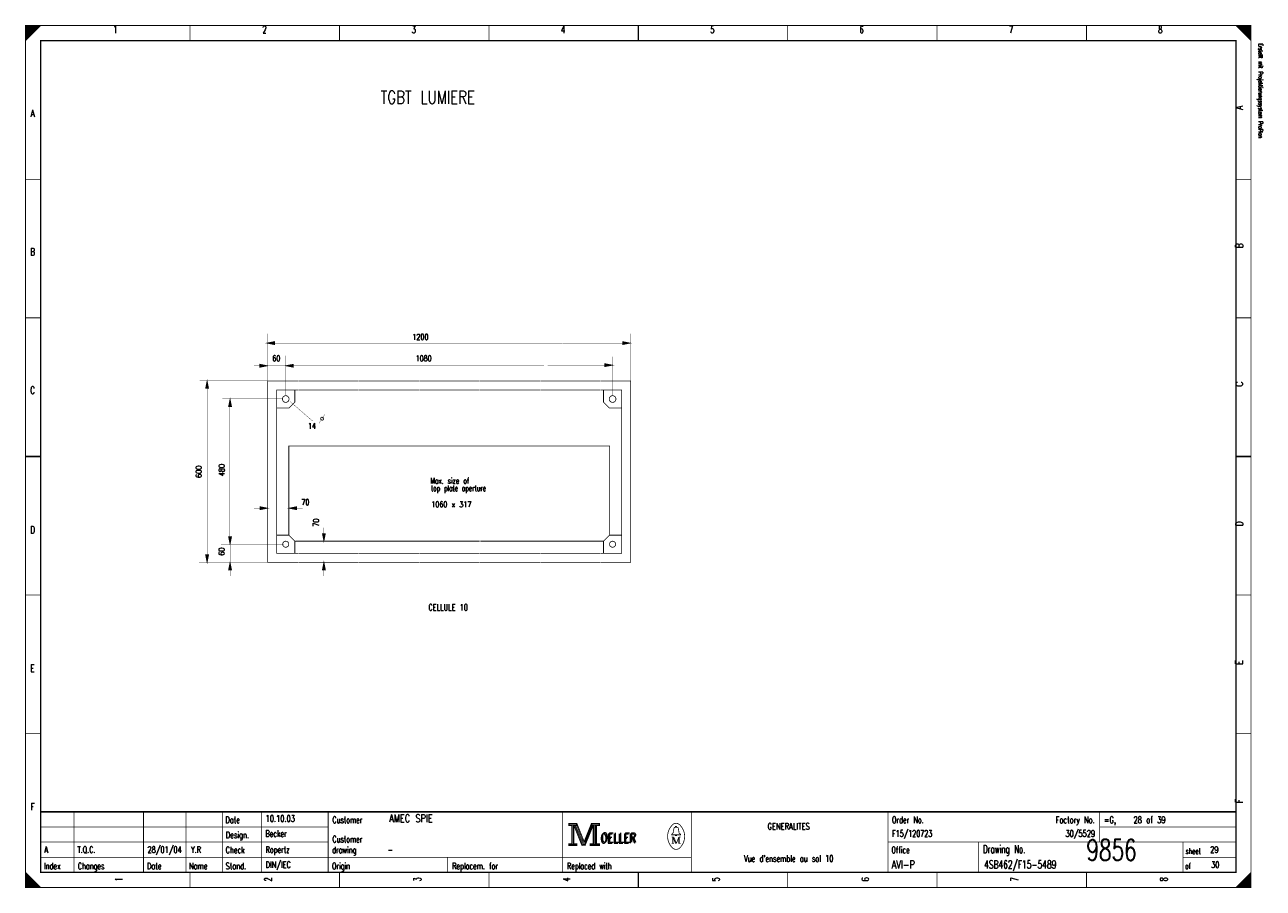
# Model space of a CAD drawing. Extents: x 0 to 409, y 0 to 285.
import ezdxf
from ezdxf.enums import TextEntityAlignment as Align

# ---------------------------------------------------------------- set-up
doc = ezdxf.new("R2010")
doc.units = 0
doc.header["$MEASUREMENT"] = 0
doc.linetypes.add('GESTRICHELT', pattern=[3.75, 3, -0.75])
doc.layers.get('0').update_dxf_attribs({"color": 9, "linetype": 'CONTINUOUS'})
doc.styles.get("Standard").update_dxf_attribs({"font": 'TXT', "bigfont": 'TXT'})

msp = doc.modelspace()

# ---------------------------------------------------------------- linework, layer by layer
at = {"color": 0, "const_width": 0.25, "flags": 128}
for points in [[(0, 142.5), (0, 285), (405, 285), (405, 0), (0, 0), (0, 142.5)], [(0, 285), (5, 285), (0, 280), (0, 285)], [(0.25, 285), (0.25, 280.25), (0.5, 280.5), (0.5, 285), (0.75, 285), (0.75, 280.75), (1, 281), (1, 285), (1.25, 285), (1.25, 281.25), (1.5, 281.5), (1.5, 285), (1.75, 285), (1.75, 281.75), (2, 282)], [(2, 282), (2, 285), (2.25, 285), (2.25, 282.25), (2.5, 282.5), (2.5, 285), (2.75, 285), (2.75, 282.75), (3, 283), (3, 285), (3.25, 285), (3.25, 283.25), (3.5, 283.5), (3.5, 285), (3.75, 285)], [(3.75, 285), (3.75, 283.75), (4, 284), (4, 285), (4.25, 285), (4.25, 284.25), (4.5, 284.5), (4.5, 285), (4.75, 285), (4.75, 284.75)], [(400, 285), (405, 280), (404.75, 280.25), (404.75, 285), (404.5, 285), (404.5, 280.5), (404.25, 280.75), (404.25, 285), (404, 285), (404, 281), (403.75, 281.25), (403.75, 285), (403.5, 285), (403.5, 281.5), (403.25, 281.75)], [(401.5, 283.5), (401.5, 285), (401.25, 285), (401.25, 283.75), (401, 284), (401, 285), (400.75, 285), (400.75, 284.25), (400.5, 284.5), (400.5, 285), (400.25, 285), (400.25, 284.75)], [(403.25, 281.75), (403.25, 285), (403, 285), (403, 282), (402.75, 282.25), (402.75, 285), (402.5, 285), (402.5, 282.5), (402.25, 282.75), (402.25, 285), (402, 285), (402, 283), (401.75, 283.25), (401.75, 285), (401.5, 285)], [(79.8, 180), (82.3, 180.5), (82.3, 179.5), (79.8, 180)], [(199.8, 180), (197.3, 180.5), (197.3, 179.5), (199.8, 180)], [(79.9, 172.5), (77.4, 173), (77.4, 172), (79.9, 172.5)], [(86, 172.5), (88.5, 173), (88.5, 172), (86, 172.5)], [(193.9, 172.7), (191.4, 173.2), (191.4, 172.2), (193.9, 172.7)], [(60, 167.5), (59.5, 165), (60.5, 165), (60, 167.5)], [(80, 157.6), (80, 167.5), (90, 167.5)], [(90, 164.5), (83, 164.5), (83, 157.6)], [(89, 164.5), (89, 160.5), (87, 158.5), (83, 158.5)], [(190.1, 167.5), (200, 167.5), (200, 157.6)], [(197, 157.6), (197, 164.5), (190.1, 164.5)], [(191, 164.5), (191, 160.5), (193, 158.5), (197, 158.5)], [(67.6, 161.5), (67.1, 159), (68.1, 159), (67.6, 161.5)], [(80, 125.4), (77.5, 125.9), (77.5, 124.9), (80, 125.4)], [(87.1, 125.4), (89.6, 125.9), (89.6, 124.9), (87.1, 125.4)], [(67.6, 113.5), (67.1, 116), (68.1, 116), (67.6, 113.5)], [(80, 117.5), (80, 107.5), (90, 107.5)], [(83, 117.5), (83, 110.5), (90, 110.5)], [(89, 110.5), (89, 114.5), (87, 116.5), (83, 116.5)], [(98.6, 114.5), (98.1, 117), (99.1, 117), (98.6, 114.5)], [(190.1, 110.5), (197, 110.5), (197, 117.5)], [(190.1, 107.5), (200, 107.5), (200, 117.5)], [(197, 116.5), (193, 116.5), (191, 114.5), (191, 110.5)], [(60, 107.5), (59.5, 110), (60.5, 110), (60, 107.5)], [(67.6, 107.5), (67.1, 105), (68.1, 105), (67.6, 107.5)], [(98.6, 107.5), (98.1, 105), (99.1, 105), (98.6, 107.5)], [(179.5, 21.2), (179.5, 20.5), (180.5, 20.5), (180.5, 14.5), (179.5, 14.5), (179.5, 13.8), (182.2, 13.8), (182.2, 14.5), (181.2, 14.5), (181.2, 20.5), (182.2, 20.5), (182.2, 21.2), (179.5, 21.2)], [(180.7, 20.7), (180.7, 14.3), (181, 14.3), (181, 20.7)], [(181.2, 20.5), (183.9, 13.8), (184.9, 13.8), (187.6, 20.5)], [(181.8, 20.5), (184.2, 14.6), (184.6, 14.6)], [(182.2, 21.2), (184.6, 15.2), (187, 21.2)], [(182.2, 20.5), (184.4, 14.9), (184.7, 14.9)], [(184.6, 14.2), (184.9, 14.2), (187.4, 20.5)], [(184.6, 14.6), (184.8, 14.6), (187.2, 20.5)], [(187.6, 20.5), (187.6, 14.5), (186.6, 14.5), (186.6, 13.8), (187.1, 13.8)], [(187, 21.2), (187, 20.5), (188, 20.5), (188, 14.5), (187, 14.5), (187, 13.8), (189.7, 13.8), (189.7, 14.5), (188.7, 14.5), (188.7, 20.5), (189.7, 20.5), (189.7, 21.2), (187, 21.2)], [(187.8, 20.7), (187.8, 14.3), (188.3, 14.3), (188.3, 20.7), (188.5, 20.7), (188.5, 14.3)], [(214.8, 17.4), (213.5, 17.4), (213.5, 17.6), (214, 18), (214.3, 19.6)], [(213.9, 16.7), (213.9, 14.6), (213.5, 14.6)], [(213.9, 16.7), (214.8, 14.6), (215.1, 14.6)], [(214.8, 19.9), (214.8, 20.2), (215.2, 20.2), (215.2, 19.9)], [(215.2, 17.4), (216.5, 17.4), (216.5, 17.6), (216, 18), (215.7, 19.6)], [(0, 5), (0, 0), (5, 0), (0, 5), (0.25, 4.75), (0.25, 0), (0.5, 0), (0.5, 4.5), (0.75, 4.25), (0.75, 0), (1, 0), (1, 4), (1.25, 3.75), (1.25, 0), (1.5, 0)], [(404.75, 4.75), (404.75, 0), (404.5, 0), (404.5, 4.5), (404.25, 4.25), (404.25, 0), (404, 0), (404, 4), (403.75, 3.75), (403.75, 0), (403.5, 0), (403.5, 3.5), (403.25, 3.25), (403.25, 0), (403, 0)], [(1.5, 0), (1.5, 3.5), (1.75, 3.25), (1.75, 0), (2, 0), (2, 3), (2.25, 2.75), (2.25, 0), (2.5, 0), (2.5, 2.5), (2.75, 2.25), (2.75, 0), (3, 0), (3, 2), (3.25, 1.75)], [(3.25, 1.75), (3.25, 0), (3.5, 0), (3.5, 1.5), (3.75, 1.25), (3.75, 0), (4, 0), (4, 1), (4.25, 0.75), (4.25, 0), (4.5, 0), (4.5, 0.5), (4.75, 0.25)], [(401.25, 1.25), (401.25, 0), (401, 0), (401, 1), (400.75, 0.75), (400.75, 0), (400.5, 0), (400.5, 0.5), (400.25, 0.25), (400.25, 0)], [(403, 0), (403, 3), (402.75, 2.75), (402.75, 0), (402.5, 0), (402.5, 2.5), (402.25, 2.25), (402.25, 0), (402, 0), (402, 2), (401.75, 1.75), (401.75, 0), (401.5, 0), (401.5, 1.5), (401.25, 1.25)]]:
    msp.add_lwpolyline(points, dxfattribs=at)
at = {"color": 0, "flags": 128}
for points, const_width in [([(0, 285), (405, 285), (405, 0), (0, 0)], 0.25), ([(5, 280), (400, 280), (400, 5), (5, 5)], 0.5), ([(5, 280), (400, 280), (400, 5), (5, 5)], 0.25), ([(179.7, 21), (182, 21), (182, 20.7), (179.7, 20.7)], 0.25), ([(187.2, 21), (189.5, 21), (189.5, 20.7), (187.2, 20.7)], 0.25), ([(214.8, 17.4), (215.2, 17.4), (215.2, 17.1), (214.8, 17.1)], 0.25), ([(179.7, 14.3), (182, 14.3), (182, 14), (179.7, 14)], 0.25), ([(186.8, 14.3), (189.5, 14.3), (189.5, 14), (186.8, 14)], 0.25)]:
    msp.add_lwpolyline(points, close=True, dxfattribs=dict(at, const_width=const_width))
at = {"color": 0}
for points, const_width in [([(54.375, 285), (54.375, 280)], 0.25), ([(103.75, 285), (103.75, 280)], 0.25), ([(153.125, 285), (153.125, 280)], 0.25), ([(202.5, 280), (202.5, 285)], 0.5), ([(202.5, 285), (202.5, 280)], 0.25), ([(251.875, 285), (251.875, 280)], 0.25), ([(301.25, 285), (301.25, 280)], 0.25), ([(350.625, 285), (350.625, 280)], 0.25), ([(0, 234.167), (5, 234.167)], 0.25), ([(405, 234.167), (400, 234.167)], 0.25), ([(0, 188.334), (5, 188.334)], 0.25), ([(405, 188.334), (400, 188.334)], 0.25), ([(82.3, 179.7), (79.8, 180)], 0.25), ([(79.9, 180), (82.3, 180.3)], 0.25), ([(79.9, 180), (82.3, 180.1)], 0.25), ([(80, 183.1), (80, 167.5)], 0.1), ([(80.1, 180), (82.3, 179.9)], 0.25), ([(197.3, 180.3), (199.8, 180)], 0.25), ([(197.3, 180.1), (199.6, 180)], 0.25), ([(197.3, 179.9), (199.8, 180)], 0.25), ([(199.8, 180), (197.3, 179.7)], 0.25), ([(200, 183.1), (200, 167.5)], 0.1), ([(82.3, 180), (109.9, 180)], 0.1), ([(109.9, 180), (130, 180)], 0.1), ([(129.9, 180), (149.9, 180)], 0.1), ([(149.9, 180), (177.3, 180)], 0.1), ([(177.4, 180), (197.4, 180)], 0.1), ([(75.5, 172.5), (86, 172.5)], 0.1), ([(77.4, 172.8), (79.9, 172.5)], 0.25), ([(77.4, 172.6), (79.7, 172.5)], 0.25), ([(79.9, 172.5), (77.4, 172.2)], 0.25), ([(77.4, 172.4), (79.9, 172.5)], 0.25), ([(88.5, 172.2), (86, 172.5)], 0.25), ([(86, 175.8), (86, 162.8)], 0.1), ([(86.1, 172.5), (88.5, 172.8)], 0.25), ([(86.1, 172.5), (88.5, 172.6)], 0.25), ([(86.3, 172.5), (88.5, 172.4)], 0.25), ([(109.9, 172.6), (88.4, 172.6)], 0.1), ([(109.9, 172.6), (130, 172.6)], 0.1), ([(130, 172.6), (150, 172.6)], 0.1), ([(150, 172.6), (171.3, 172.6)], 0.1), ([(172.5, 172.6), (192.5, 172.6)], 0.1), ([(191.4, 173), (193.9, 172.7)], 0.25), ([(191.4, 172.8), (193.7, 172.7)], 0.25), ([(193.9, 172.7), (191.4, 172.4)], 0.25), ([(191.4, 172.6), (193.9, 172.7)], 0.25), ([(194.1, 175.5), (194.1, 162.5)], 0.1), ([(57.6, 167.6), (80, 167.6)], 0.1), ([(60, 167.3), (59.6, 165)], 0.25), ([(60, 167.3), (59.8, 165)], 0.25), ([(60, 167.2), (60.3, 165)], 0.25), ([(60, 167.2), (60.1, 165)], 0.25), ([(60.2, 110.2), (60.2, 164.9)], 0.1), ([(90.1, 167.5), (110, 167.5)], 0.25), ([(90.1, 164.5), (110, 164.5)], 0.25), ([(110.1, 167.5), (130, 167.5)], 0.25), ([(110.1, 164.5), (130, 164.5)], 0.25), ([(130.1, 167.5), (150, 167.5)], 0.25), ([(130.1, 164.5), (150, 164.5)], 0.25), ([(150.1, 167.5), (170, 167.5)], 0.25), ([(150.1, 164.5), (170, 164.5)], 0.25), ([(170.1, 167.5), (190, 167.5)], 0.25), ([(170.1, 164.5), (190, 164.5)], 0.25), ([(65, 161.6), (85, 161.6)], 0.1), ([(67.6, 161.3), (67.2, 159)], 0.25), ([(67.6, 161.3), (67.4, 159)], 0.25), ([(67.6, 161.2), (67.7, 159)], 0.25), ([(67.6, 161.2), (67.9, 159)], 0.25), ([(87.4, 160.7), (94.9, 154.2)], 0.1), ([(67.5, 115.7), (67.5, 159)], 0.1), ([(80, 138), (80, 158)], 0.25), ([(83, 137.5), (83, 158)], 0.25), ([(99, 156.5), (97, 153.5)], 0.1), ([(197, 138), (197, 158)], 0.25), ([(200, 138), (200, 158)], 0.25), ([(5, 142.5), (0, 142.5)], 0.5), ([(0, 142.5), (5, 142.5)], 0.25), ([(400, 142.5), (405, 142.5)], 0.5), ([(405, 142.5), (400, 142.5)], 0.25), ([(80, 117.5), (80, 138.1)], 0.25), ([(83, 117.5), (83, 137.5)], 0.25), ([(197, 117.5), (197, 138)], 0.25), ([(200, 117.4), (200, 138.1)], 0.25), ([(75.5, 125.4), (77.5, 125.4)], 0.1), ([(77.5, 125.7), (80, 125.4)], 0.25), ([(77.5, 125.5), (79.8, 125.4)], 0.25), ([(77.5, 125.3), (80, 125.4)], 0.25), ([(80, 125.4), (77.5, 125.1)], 0.25), ([(89.6, 125.1), (87.1, 125.4)], 0.25), ([(87.2, 125.4), (89.6, 125.7)], 0.25), ([(87.2, 125.4), (89.6, 125.5)], 0.25), ([(87.4, 125.4), (89.6, 125.3)], 0.25), ([(89.6, 125.4), (91.6, 125.4)], 0.1), ([(98.6, 117), (98.6, 119)], 0.1), ([(67.6, 113.6), (67.3, 116)], 0.25), ([(67.6, 113.6), (67.5, 116)], 0.25), ([(67.6, 113.5), (67.7, 116)], 0.25), ([(67.6, 113.5), (67.9, 116)], 0.25), ([(98.6, 114.6), (98.3, 117)], 0.25), ([(98.6, 114.6), (98.5, 117)], 0.25), ([(98.6, 114.5), (98.7, 117)], 0.25), ([(98.6, 114.5), (98.9, 117)], 0.25), ([(64.6, 113.5), (85.3, 113.5)], 0.1), ([(67.6, 113.5), (67.6, 107.6)], 0.1), ([(90.1, 110.5), (110, 110.5)], 0.25), ([(110.1, 110.5), (130, 110.5)], 0.25), ([(130.1, 110.5), (150, 110.5)], 0.25), ([(150.1, 110.5), (170, 110.5)], 0.25), ([(170.1, 110.5), (190, 110.5)], 0.25), ([(57.3, 107.5), (80, 107.5)], 0.1), ([(60, 107.6), (59.7, 110)], 0.25), ([(60, 107.6), (59.9, 110)], 0.25), ([(60, 107.5), (60.1, 110)], 0.25), ([(60, 107.5), (60.3, 110)], 0.25), ([(67.6, 107.3), (67.2, 105)], 0.25), ([(67.6, 107.3), (67.4, 105)], 0.25), ([(67.6, 107.2), (67.7, 105)], 0.25), ([(67.6, 107.2), (67.9, 105)], 0.25), ([(67.6, 107.6), (67.6, 103)], 0.1), ([(90.1, 107.5), (110, 107.5)], 0.25), ([(98.6, 107.3), (98.2, 105)], 0.25), ([(98.6, 107.3), (98.4, 105)], 0.25), ([(98.6, 107.2), (98.9, 105)], 0.25), ([(98.6, 107.2), (98.7, 105)], 0.25), ([(98.6, 107.6), (98.6, 103)], 0.1), ([(110.1, 107.5), (130, 107.5)], 0.25), ([(130.1, 107.5), (150, 107.5)], 0.25), ([(150.1, 107.5), (170, 107.5)], 0.25), ([(170.1, 107.5), (190, 107.5)], 0.25), ([(0, 96.667), (5, 96.667)], 0.25), ([(405, 96.667), (400, 96.667)], 0.25), ([(0, 50.834), (5, 50.834)], 0.25), ([(405, 50.834), (400, 50.834)], 0.25), ([(400, 25), (5, 25)], 0.5), ([(16, 5), (16, 25)], 0.25), ([(39, 5), (39, 25)], 0.25), ([(53, 5), (53, 25)], 0.25), ([(65, 25), (65, 5)], 0.25), ([(78, 25), (78, 5)], 0.25), ([(100, 25), (100, 5)], 0.25), ([(177.5, 25), (177.5, 5)], 0.25), ([(220, 25), (220, 5)], 0.25), ([(285, 25), (285, 5)], 0.25), ([(355, 25), (355, 15)], 0.25), ([(181.5, 20.5), (184, 14.2)], 0.25), ([(184.7, 14.9), (187, 20.6)], 0.25), ([(5, 20), (100, 20)], 0.25), ([(213.5, 16.7), (214.2, 16.7)], 0.25), ([(214.2, 16.7), (215.1, 14.6)], 0.25), ([(214.6, 19.9), (215.5, 19.9)], 0.25), ([(215.1, 14.6), (215.9, 16.7)], 0.25), ([(215.9, 14.6), (215.9, 16.7)], 0.25), ([(215.9, 16.7), (216.5, 16.7)], 0.25), ([(216.1, 16.7), (216.1, 14.6)], 0.25), ([(355, 20), (400, 20)], 0.25), ([(5, 15), (100, 15)], 0.25), ([(184, 14.2), (184.6, 14.2)], 0.25), ([(213.9, 14.6), (214.3, 14.6)], 0.25), ([(216.5, 14.6), (215.7, 14.6)], 0.25), ([(285, 15), (400, 15)], 0.25), ([(315, 15), (315, 5)], 0.25), ([(382.5, 15), (382.5, 5)], 0.25), ([(5, 10), (220, 10)], 0.25), ([(139.5, 10), (139.5, 5)], 0.25), ([(382.5, 10), (400, 10)], 0.25), ([(54.375, 0), (54.375, 5)], 0.25), ([(103.75, 0), (103.75, 5)], 0.25), ([(153.125, 0), (153.125, 5)], 0.25), ([(202.5, 5), (202.5, 0)], 0.5), ([(202.5, 0), (202.5, 5)], 0.25), ([(251.875, 0), (251.875, 5)], 0.25), ([(301.25, 0), (301.25, 5)], 0.25), ([(350.625, 0), (350.625, 5)], 0.25), ([(405, 5), (400, 0)], 0.25), ([(4.75, 0), (4.75, 0.25)], 0.25)]:
    msp.add_lwpolyline(points, dxfattribs=dict(at, const_width=const_width))
at = {"color": 0, "const_width": 0.25, "flags": 128}
for points in [[(87.1, 161.5, 1), (84.9, 161.5, 1)], [(195.1, 161.5, 1), (192.9, 161.5, 1)], [(98.5, 155, 1), (97.5, 155, 1)], [(87, 113.5, 1), (85, 113.5, 1)], [(195, 113.5, 1), (193, 113.5, 1)]]:
    msp.add_lwpolyline(points, format="xyb", close=True, dxfattribs=at)
at = {"color": 0, "linetype": 'GESTRICHELT', "const_width": 0.25, "flags": 128}
msp.add_lwpolyline([(87, 116.5), (87, 146), (193, 146), (193, 116.5)], dxfattribs=at)
at = {"color": 0, "linetype": 'GESTRICHELT', "const_width": 0.25}
for points in [[(110.1, 114.5), (89.2, 114.5)], [(130.3, 114.5), (110.1, 114.5)], [(150.1, 114.5), (130.3, 114.5)], [(170.1, 114.5), (150.3, 114.5)], [(191, 114.5), (170.1, 114.5)]]:
    msp.add_lwpolyline(points, dxfattribs=at)
at = {"color": 0, "const_width": 0.25, "flags": 128}
for points in [[(213.499601, 20.388348, 0.373815), (213.488, 13.425, 0.373815)], [(216.493359, 20.403602, 0.530775), (213.513, 20.413, 0.530775)], [(216.498075, 13.401685, 0.378582), (216.463, 20.438, 0.378582)], [(214.6, 19.9, 0.414214), (214.3, 19.6, 0.414214)], [(215.7, 19.6, 0.414214), (215.4, 19.9, 0.414214)], [(213.502705, 13.401803, 0.532213), (216.488, 13.388, 0.532213)]]:
    msp.add_lwpolyline(points, format="xyb", dxfattribs=at)

# ---------------------------------------------------------------- texts
at = {"color": 0}
for s, height, width, p in [('1', 2.38125, 0.672, (29.654421, 284.858032)), ('2', 2.38125, 0.672, (78.988169, 284.858032)), ('3', 2.38125, 0.672, (128.321918, 284.858032)), ('4', 2.38125, 0.672, (177.655666, 284.858032)), ('5', 2.38125, 0.672, (226.989415, 284.858032)), ('6', 2.38125, 0.672, (276.323163, 284.858032)), ('7', 2.38125, 0.672, (325.656912, 284.858032)), ('8', 2.38125, 0.672, (374.99066, 284.858032)), ('A', 2.38125, 0.76, (2.325654, 257.174346)), ('B', 2.38125, 0.76, (2.325654, 211.389788)), ('60', 1.905, 0.672, (82.892279, 175.897883)), ('C', 2.38125, 0.76, (2.325654, 165.60523)), ('D', 2.38125, 0.76, (2.325654, 119.465753)), ('CELLULE 10', 2.143125, 0.736, (139.679328, 93.69863)), ('E', 2.38125, 0.76, (2.325654, 73.681196)), ('F', 2.38125, 0.76, (2.325654, 27.896638)), ('GENERALITES', 2.143125, 0.76, (252.188667, 21.295143)), ("Vue d'ensemble au sol 10", 2.143125, 0.632667, (252.188667, 10.647572))]:
    msp.add_text(s, height=height, dxfattribs=dict(at, width=width)).set_placement(p, align=Align.TOP_CENTER)
for s, height, rotation, width, p in [('Erstellt mit Projektierungssystem ProPlan', 1.42875, 270, 0.622634, (407.023879, 279.056912)), ('480', 1.905, 90, 0.672, (66.360149, 135.985596)), ('70', 1.905, 90, 0.672, (97.543337, 119.3044)), ('60', 1.905, 90, 0.672, (66.310461, 109.721586))]:
    msp.add_text(s, height=height, rotation=rotation, dxfattribs=dict(at, width=width)).set_placement(p, align=Align.BOTTOM_LEFT)
for s, height, width, p in [('TGBT LUMIERE', 4.28625, 0.754667, (117.353144, 263.420922)), ('1200', 1.905, 0.672, (127.810834, 182.996264)), ('1080', 1.905, 0.672, (128.875592, 175.897883)), ('14', 1.905, 0.672, (93.284309, 153.537983)), ('Max. size of', 1.905, 0.637333, (133.750405, 135.437111)), ('top plate aperture', 1.905, 0.610667, (133.986426, 132.952677)), ('70', 1.905, 0.672, (91.154795, 128.33873)), ('1060 x 317', 1.905, 0.6696, (134.080479, 127.628892)), ('Date', 2.143125, 0.64, (66.054919, 23.424658)), ('Customer', 2.143125, 0.62, (101.403082, 23.424658)), ('Order No.', 2.143125, 0.656889, (286.328331, 23.424658)), ('=G,    28 of 39', 2.143125, 0.681067, (356.408873, 23.424658)), ('Design.', 2.143125, 0.636571, (66.191563, 18.455791)), ('Customer', 2.143125, 0.62, (101.403082, 17.036115)), ('OELLER', 3.095625, 0.76, (189.964259, 17.745953)), ('OELLER', 3.095625, 0.76, (189.964259, 17.745953)), ('OELLER', 3.095625, 0.76, (190.319178, 18.100872)), ('Check', 2.143125, 0.632, (66.11703, 13.486924)), ('drawing', 2.143125, 0.6, (101.328549, 13.486924)), ('Office', 2.143125, 0.626667, (286.154421, 13.486924)), ('Drawing No.', 2.619375, 0.646545, (316.427242, 13.983811)), ('sheet', 1.905, 0.6, (383.377397, 12.990037)), ('Index', 2.143125, 0.632, (6.086021, 8.163138)), ('Changes', 2.143125, 0.622857, (17.262422, 8.163138)), ('Stand.', 2.143125, 0.642667, (66.11703, 8.163138)), ('Origin', 2.143125, 0.626667, (101.266438, 8.163138)), ('Replacem. for', 2.143125, 0.627077, (140.973007, 8.163138)), ('Replaced with', 2.143125, 0.619692, (178.949346, 8.163138)), ('of', 1.905, 0.6, (383.228331, 8.021171)), ('Date', 2.143125, 0.64, (40.145828, 8.163138)), ('Name', 2.143125, 0.64, (54.03736, 8.163138))]:
    msp.add_text(s, height=height, dxfattribs=dict(at, width=width)).set_placement(p, align=Align.TOP_LEFT)
at = {"color": 0, "width": 0.76}
for s, p in [('A', (399.909527, 257.174346)), ('B', (399.909527, 211.389788)), ('C', (399.921949, 165.60523)), ('D', (399.921949, 119.465753)), ('E', (399.909527, 73.681196)), ('F', (399.909527, 27.896638))]:
    msp.add_text(s, height=2.38125, rotation=90, dxfattribs=at).set_placement(p, align=Align.TOP_LEFT)
at = {"color": 0, "width": 0.672}
msp.add_text('600', height=1.905, rotation=90, dxfattribs=at).set_placement((58.757783, 137.453051), align=Align.BOTTOM_CENTER)
at = {"color": 0}
for s, height, width, p in [('10.10.03', 2.143125, 0.678, (79.33599, 21.082192)), ('AMEC SPIE', 2.619375, 0.752889, (120.157005, 20.769863)), ('Becker', 2.143125, 0.626667, (79.273879, 16.113325)), ('F15/120723', 2.143125, 0.6832, (286.390442, 16.113325)), ('A', 2.143125, 0.76, (6.212017, 10.789539)), ('T.Q.C.', 2.143125, 0.728, (17.163045, 10.789539)), ('28/01/04', 2.143125, 0.678, (40.294894, 10.789539)), ('Y.R', 2.143125, 0.738667, (54.665567, 10.789539)), ('Ropertz', 2.143125, 0.622857, (79.323568, 10.789539)), ('-', 2.143125, 0.696, (119.651245, 10.789539)), ('9856', 7, 0.6928, (350.581462, 6.783637)), ('29', 2.143125, 0.672, (391.501494, 10.789539)), ('DIN/IEC', 2.143125, 0.750857, (79.348412, 5.820672)), ('AVI-P', 2.619375, 0.7472, (286.241376, 5.508344)), ('4SB462/F15-5489', 2.619375, 0.6928, (316.787484, 5.508344)), ('30', 2.143125, 0.672, (391.771233, 5.820672))]:
    msp.add_text(s, height=height, dxfattribs=dict(at, width=width)).set_placement(p, align=Align.BOTTOM_LEFT)
at = {"color": 0, "width": 0.646545}
msp.add_text('Factory No.', height=2.143125, dxfattribs=at).set_placement((353.349471, 23.424658), align=Align.TOP_RIGHT)
at = {"color": 0, "width": 0.675429}
msp.add_text('30/5529', height=2.143125, dxfattribs=at).set_placement((353.464819, 16.113325), align=Align.BOTTOM_RIGHT)
at = {"color": 0, "width": 0.672}
for s, p in [('1', (29.654421, 2.697385)), ('2', (78.988169, 2.697385)), ('3', (128.321918, 2.697385)), ('4', (177.655666, 2.697385)), ('5', (226.989415, 2.697385)), ('6', (276.323163, 2.697385)), ('7', (325.656912, 2.697385)), ('8', (374.99066, 2.697385))]:
    msp.add_text(s, height=2.38125, rotation=90, dxfattribs=at).set_placement(p, align=Align.TOP_CENTER)

doc.saveas('drawing.dxf')
